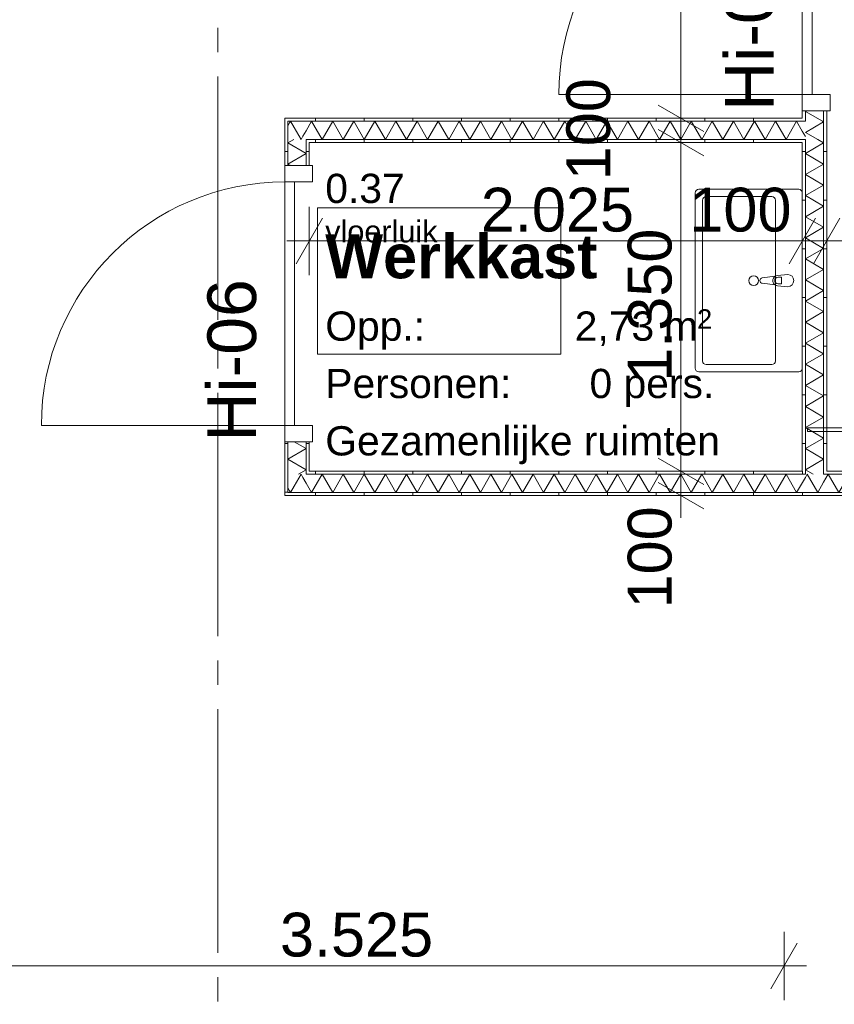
# Model space of a CAD drawing. Header units: millimetres. Extents: x 10 to 584, y 10 to 831.
# Tile 56 of 79: x 316 to 349, y 564 to 605. Entities that reach past the tile are written whole.
import ezdxf
from ezdxf.xclip import XClip

# ---------------------------------------------------------------- set-up
doc = ezdxf.new("R2010")
doc.units = ezdxf.units.MM
doc.header["$MEASUREMENT"] = 0
doc.header["$XCLIPFRAME"] = 0
doc.linetypes.add('B0204', pattern=[13, 10, -1, 1, -1])
for name, color, linetype in [('22 NC Binnenwanden', 7, 'Continuous'), ('22 NC Binnenwanden Deuren', 7, 'Continuous'), ('22 NC Binnenwanden Deurlabels', 7, 'Continuous'), ('22 NC Binnenwanden Doorsnede-arcering', 7, 'Continuous'), ('22 NC Binnenwanden Laagscheidingslijnen', 7, 'Continuous'), ('23 Vloeren', 7, 'Continuous'), ('73 Keuken', 7, 'Continuous'), ('74 Sanitair', 7, 'Continuous'), ('A Stramien', 7, 'Continuous'), ('Info Algemeen', 7, 'Continuous'), ('Maatvoering 1_ 50_100', 7, 'Continuous'), ('Z Ruimtefuncties', 7, 'Continuous')]:
    doc.layers.add(name, color=color, linetype=linetype)
doc.styles.add('GENERATED_STYLE_1', font='txt')
doc.styles.add('GENERATED_STYLE_2', font='txt')
pattern_1 = [(270, (78, 259.1879), (2, 0), [])]
pattern_2 = [(90, (78, 259.1879), (-2, 0), [])]
pattern_3 = [(180, (78, 259.1879), (0, 2), [])]
pattern_4 = [(1e-14, (78, 259.1879), (0, 2), [])]

# ---------------------------------------------------------------- blocks, each defined once
blk = doc.blocks.new('*X359')
at = {"layer": '22 NC Binnenwanden Doorsnede-arcering', "color": 7, "linetype": 'Continuous', "lineweight": 0}
for p, q in [((327.415, 585.926), (327.129, 585.43)), ((327.415, 585.926), (327.492, 585.793)), ((326.875, 585.362), (326.943, 585.244))]:
    blk.add_line(p, q, dxfattribs=at)
blk = doc.blocks.new('*X364')
at = {"layer": '22 NC Binnenwanden Doorsnede-arcering', "color": 7, "linetype": 'Continuous', "lineweight": 0}
for p, q in [((349.066, 585.926), (348.875, 585.596)), ((349.066, 585.926), (349.499, 585.176)), ((349.932, 585.926), (349.499, 585.176)), ((349.932, 585.926), (350.365, 585.176)), ((350.798, 585.926), (350.365, 585.176)), ((350.798, 585.926), (351.231, 585.176)), ((351.664, 585.926), (351.231, 585.176)), ((351.664, 585.926), (352.097, 585.176)), ((352.53, 585.926), (352.097, 585.176)), ((352.53, 585.926), (352.963, 585.176)), ((353.396, 585.926), (352.963, 585.176)), ((353.396, 585.926), (353.829, 585.176)), ((354.262, 585.926), (353.829, 585.176)), ((354.262, 585.926), (354.695, 585.176)), ((355.128, 585.926), (354.695, 585.176)), ((355.128, 585.926), (355.561, 585.176)), ((355.994, 585.926), (355.561, 585.176)), ((355.994, 585.926), (356.427, 585.176)), ((356.86, 585.926), (356.427, 585.176)), ((356.86, 585.926), (357.293, 585.176)), ((357.726, 585.926), (357.293, 585.176)), ((357.726, 585.926), (358.159, 585.176)), ((358.592, 585.926), (358.159, 585.176)), ((358.592, 585.926), (359.025, 585.176)), ((359.458, 585.926), (359.025, 585.176)), ((359.458, 585.926), (359.891, 585.176)), ((360.324, 585.926), (359.891, 585.176)), ((360.324, 585.926), (360.757, 585.176)), ((361.19, 585.926), (360.757, 585.176)), ((361.19, 585.926), (361.623, 585.176)), ((362.056, 585.926), (361.623, 585.176)), ((362.056, 585.926), (362.489, 585.176)), ((362.922, 585.926), (362.489, 585.176)), ((362.922, 585.926), (363.355, 585.176)), ((363.788, 585.926), (363.355, 585.176)), ((363.788, 585.926), (363.985, 585.586))]:
    blk.add_line(p, q, dxfattribs=at)
blk = doc.blocks.new('*X365')
at = {"layer": '22 NC Binnenwanden Doorsnede-arcering', "color": 7, "linetype": 'Continuous', "lineweight": 0}
for p, q in [((348.2, 585.926), (348.125, 585.797)), ((348.2, 585.926), (348.633, 585.176)), ((348.875, 585.596), (348.633, 585.176))]:
    blk.add_line(p, q, dxfattribs=at)
blk = doc.blocks.new('*X366')
at = {"layer": '22 NC Binnenwanden Doorsnede-arcering', "color": 7, "linetype": 'Continuous', "lineweight": 0}
for p, q in [((328.281, 585.926), (327.848, 585.176)), ((328.281, 585.926), (328.714, 585.176)), ((329.147, 585.926), (328.714, 585.176)), ((329.147, 585.926), (329.58, 585.176)), ((330.013, 585.926), (329.58, 585.176)), ((330.013, 585.926), (330.446, 585.176)), ((330.879, 585.926), (330.446, 585.176)), ((330.879, 585.926), (331.312, 585.176)), ((331.745, 585.926), (331.312, 585.176)), ((331.745, 585.926), (332.178, 585.176)), ((332.611, 585.926), (332.178, 585.176)), ((332.611, 585.926), (333.044, 585.176)), ((333.477, 585.926), (333.044, 585.176)), ((333.477, 585.926), (333.91, 585.176)), ((334.343, 585.926), (333.91, 585.176)), ((334.343, 585.926), (334.777, 585.176)), ((335.21, 585.926), (334.777, 585.176)), ((335.21, 585.926), (335.643, 585.176)), ((336.076, 585.926), (335.643, 585.176)), ((336.076, 585.926), (336.509, 585.176)), ((336.942, 585.926), (336.509, 585.176)), ((336.942, 585.926), (337.375, 585.176)), ((337.808, 585.926), (337.375, 585.176)), ((337.808, 585.926), (338.241, 585.176)), ((338.674, 585.926), (338.241, 585.176)), ((338.674, 585.926), (339.107, 585.176)), ((339.54, 585.926), (339.107, 585.176)), ((339.54, 585.926), (339.973, 585.176)), ((340.406, 585.926), (339.973, 585.176)), ((340.406, 585.926), (340.839, 585.176)), ((341.272, 585.926), (340.839, 585.176)), ((341.272, 585.926), (341.705, 585.176)), ((342.138, 585.926), (341.705, 585.176)), ((342.138, 585.926), (342.571, 585.176)), ((343.004, 585.926), (342.571, 585.176)), ((343.004, 585.926), (343.437, 585.176)), ((343.87, 585.926), (343.437, 585.176)), ((343.87, 585.926), (344.303, 585.176)), ((344.736, 585.926), (344.303, 585.176)), ((344.736, 585.926), (345.169, 585.176)), ((345.602, 585.926), (345.169, 585.176)), ((345.602, 585.926), (346.035, 585.176)), ((346.468, 585.926), (346.035, 585.176)), ((346.468, 585.926), (346.901, 585.176)), ((347.334, 585.926), (346.901, 585.176)), ((347.334, 585.926), (347.767, 585.176)), ((348.125, 585.797), (347.767, 585.176)), ((327.625, 585.563), (327.848, 585.176))]:
    blk.add_line(p, q, dxfattribs=at)
blk = doc.blocks.new('*X367')
at = {"layer": '22 NC Binnenwanden Doorsnede-arcering', "color": 7, "linetype": 'Continuous', "lineweight": 0}
for p, q in [((327.492, 585.793), (327.625, 585.563)), ((327.129, 585.43), (326.982, 585.176)), ((326.943, 585.244), (326.982, 585.176))]:
    blk.add_line(p, q, dxfattribs=at)
blk = doc.blocks.new('*X373')
at = {"layer": '22 NC Binnenwanden Doorsnede-arcering', "color": 7, "linetype": 'Continuous', "lineweight": 0}
for p, q in [((326.875, 600.241), (326.943, 600.358)), ((327.415, 599.676), (327.129, 600.173)), ((327.415, 599.676), (327.492, 599.809))]:
    blk.add_line(p, q, dxfattribs=at)
blk = doc.blocks.new('*X374')
at = {"layer": '22 NC Binnenwanden Doorsnede-arcering', "color": 7, "linetype": 'Continuous', "lineweight": 0}
blk.add_line((348.125, 599.806), (348, 600.023), dxfattribs=at)
blk = doc.blocks.new('*X375')
at = {"layer": '22 NC Binnenwanden Doorsnede-arcering', "color": 7, "linetype": 'Continuous', "lineweight": 0}
for p, q in [((326.943, 600.358), (326.982, 600.426)), ((327.129, 600.173), (326.982, 600.426)), ((327.492, 599.809), (327.625, 600.04))]:
    blk.add_line(p, q, dxfattribs=at)
blk = doc.blocks.new('*X376')
at = {"layer": '22 NC Binnenwanden Doorsnede-arcering', "color": 7, "linetype": 'Continuous', "lineweight": 0}
for p, q in [((327.625, 600.04), (327.848, 600.426)), ((328.281, 599.676), (327.848, 600.426)), ((328.281, 599.676), (328.714, 600.426)), ((329.147, 599.676), (328.714, 600.426)), ((329.147, 599.676), (329.58, 600.426)), ((330.013, 599.676), (329.58, 600.426)), ((330.013, 599.676), (330.446, 600.426)), ((330.879, 599.676), (330.446, 600.426)), ((330.879, 599.676), (331.312, 600.426)), ((331.745, 599.676), (331.312, 600.426)), ((331.745, 599.676), (332.178, 600.426)), ((332.611, 599.676), (332.178, 600.426)), ((332.611, 599.676), (333.044, 600.426)), ((333.477, 599.676), (333.044, 600.426)), ((333.477, 599.676), (333.91, 600.426)), ((334.343, 599.676), (333.91, 600.426)), ((334.343, 599.676), (334.777, 600.426)), ((335.21, 599.676), (334.777, 600.426)), ((335.21, 599.676), (335.643, 600.426)), ((336.076, 599.676), (335.643, 600.426)), ((336.076, 599.676), (336.509, 600.426)), ((336.942, 599.676), (336.509, 600.426)), ((336.942, 599.676), (337.375, 600.426)), ((337.808, 599.676), (337.375, 600.426)), ((337.808, 599.676), (338.241, 600.426)), ((338.674, 599.676), (338.241, 600.426)), ((338.674, 599.676), (339.107, 600.426)), ((339.54, 599.676), (339.107, 600.426)), ((339.54, 599.676), (339.973, 600.426)), ((340.406, 599.676), (339.973, 600.426)), ((340.406, 599.676), (340.839, 600.426)), ((341.272, 599.676), (340.839, 600.426)), ((341.272, 599.676), (341.705, 600.426)), ((342.138, 599.676), (341.705, 600.426)), ((342.138, 599.676), (342.571, 600.426)), ((343.004, 599.676), (342.571, 600.426)), ((343.004, 599.676), (343.437, 600.426)), ((343.87, 599.676), (343.437, 600.426)), ((343.87, 599.676), (344.303, 600.426)), ((344.736, 599.676), (344.303, 600.426)), ((344.736, 599.676), (345.169, 600.426)), ((345.602, 599.676), (345.169, 600.426)), ((345.602, 599.676), (346.035, 600.426)), ((346.468, 599.676), (346.035, 600.426)), ((346.468, 599.676), (346.901, 600.426)), ((347.334, 599.676), (346.901, 600.426)), ((347.334, 599.676), (347.767, 600.426)), ((348, 600.023), (347.767, 600.426))]:
    blk.add_line(p, q, dxfattribs=at)
blk = doc.blocks.new('*X383')
at = {"layer": '22 NC Binnenwanden Doorsnede-arcering', "color": 7, "linetype": 'Continuous', "lineweight": 0}
blk.add_line((348.447, 585.926), (348.231, 586.051), dxfattribs=at)
blk = doc.blocks.new('*X384')
at = {"layer": '22 NC Binnenwanden Doorsnede-arcering', "color": 7, "linetype": 'Continuous', "lineweight": 0}
for p, q in [((348.875, 599.536), (348.125, 599.103)), ((348.875, 599.536), (348.632, 599.676)), ((348.875, 598.67), (348.125, 599.103)), ((348.875, 598.67), (348.125, 598.237)), ((348.875, 597.804), (348.125, 598.237)), ((348.875, 597.804), (348.125, 597.371)), ((348.875, 596.938), (348.125, 597.371)), ((348.875, 596.938), (348.125, 596.505)), ((348.875, 596.072), (348.125, 596.505)), ((348.875, 596.072), (348.125, 595.639)), ((348.875, 595.206), (348.125, 595.639)), ((348.875, 595.206), (348.125, 594.773)), ((348.875, 594.34), (348.125, 594.773)), ((348.875, 594.34), (348.125, 593.907)), ((348.875, 593.474), (348.125, 593.907)), ((348.875, 593.474), (348.125, 593.041)), ((348.875, 592.608), (348.125, 593.041)), ((348.875, 592.608), (348.125, 592.175)), ((348.875, 591.742), (348.125, 592.175)), ((348.875, 591.742), (348.125, 591.309)), ((348.875, 590.876), (348.125, 591.309)), ((348.875, 590.876), (348.125, 590.443)), ((348.875, 590.01), (348.125, 590.443)), ((348.875, 590.01), (348.125, 589.577)), ((348.875, 589.144), (348.125, 589.577)), ((348.875, 589.144), (348.125, 588.711)), ((348.875, 588.278), (348.125, 588.711)), ((348.875, 588.278), (348.125, 587.845)), ((348.875, 587.412), (348.125, 587.845)), ((348.875, 587.412), (348.125, 586.979)), ((348.875, 586.545), (348.125, 586.979)), ((348.875, 586.545), (348.125, 586.112)), ((348.231, 586.051), (348.125, 586.112))]:
    blk.add_line(p, q, dxfattribs=at)
blk = doc.blocks.new('*X385')
at = {"layer": '22 NC Binnenwanden Doorsnede-arcering', "color": 7, "linetype": 'Continuous', "lineweight": 0}
for p, q in [((348.875, 600.402), (348.125, 599.969)), ((348.875, 600.402), (348.833, 600.426)), ((348.632, 599.676), (348.125, 599.969))]:
    blk.add_line(p, q, dxfattribs=at)
blk = doc.blocks.new('*X387')
at = {"layer": '22 NC Binnenwanden Doorsnede-arcering', "color": 7, "linetype": 'Continuous', "lineweight": 0}
for p in [(348.154, 600.851), (348.833, 600.426)]:
    blk.add_line(p, (348.125, 600.835), dxfattribs=at)
blk = doc.blocks.new('*X398')
at = {"layer": '22 NC Binnenwanden Doorsnede-arcering', "color": 7, "linetype": 'Continuous', "lineweight": 0}
for p, q in [((326.875, 586.545), (327.625, 586.979)), ((327.13, 587.264), (327.625, 586.979)), ((326.875, 586.545), (327.625, 586.112)), ((327.303, 585.926), (327.625, 586.112))]:
    blk.add_line(p, q, dxfattribs=at)
blk = doc.blocks.new('*X399')
at = {"layer": '22 NC Binnenwanden Doorsnede-arcering', "color": 7, "linetype": 'Continuous', "lineweight": 0}
for p, q in [((326.875, 599.536), (327.118, 599.676)), ((326.875, 599.536), (327.625, 599.103)), ((326.875, 598.67), (327.625, 599.103)), ((326.875, 598.67), (326.988, 598.604))]:
    blk.add_line(p, q, dxfattribs=at)
blk = doc.blocks.new('Drawing_2_2', base_point=(78, 259.188))
at = {"layer": '22 NC Binnenwanden Doorsnede-arcering', "linetype": 'Continuous', "lineweight": 0, "true_color": 0x000000}
h = blk.add_hatch(dxfattribs=at)
h.set_pattern_fill('930_Lijnen_vert_200_0002', color=18, style=0, pattern_type=2)
h.set_pattern_definition(pattern_3)
h.paths.add_polyline_path([(348, 600.551), (348.125, 600.551), (348.125, 600.851), (348, 600.851)])
h = blk.add_hatch(dxfattribs=at)
h.set_pattern_fill('930_Lijnen_vert_200_0002', color=18, style=0, pattern_type=2)
h.set_pattern_definition(pattern_3)
h.paths.add_polyline_path([(348.875, 600.851), (348.875, 586.051), (349, 586.051), (349, 600.851)])
h = blk.add_hatch(dxfattribs=at)
h.set_pattern_fill('930_Lijnen_vert_200_0002', color=18, style=0, pattern_type=2)
h.set_pattern_definition(pattern_2)
h.paths.add_polyline_path([(326.75, 600.426), (326.875, 600.426), (326.75, 600.551)])
h = blk.add_hatch(dxfattribs=at)
h.set_pattern_fill('930_Lijnen_vert_200_0002', color=18, style=0, pattern_type=2)
h.set_pattern_definition(pattern_2)
h.paths.add_polyline_path([(326.75, 600.551), (326.875, 600.426), (326.875, 600.551)])
h = blk.add_hatch(dxfattribs=at)
h.set_pattern_fill('930_Lijnen_vert_200_0002', color=18, style=0, pattern_type=2)
h.set_pattern_definition(pattern_4)
h.paths.add_polyline_path([(326.75, 598.604), (326.875, 598.604), (326.875, 600.426), (326.75, 600.426)])
h = blk.add_hatch(dxfattribs=at)
h.set_pattern_fill('930_Lijnen_vert_200_0002', color=18, style=0, pattern_type=2)
h.set_pattern_definition(pattern_2)
h.paths.add_polyline_path([(326.875, 600.426), (348, 600.426), (348, 600.551), (326.875, 600.551)])
h = blk.add_hatch(dxfattribs=at)
h.set_pattern_fill('930_Lijnen_vert_200_0002', color=18, style=0, pattern_type=2)
h.set_pattern_definition(pattern_3)
h.paths.add_polyline_path([(348, 600.551), (348, 600.426), (348.125, 600.426), (348.125, 600.551)])
h = blk.add_hatch(dxfattribs=at)
h.set_pattern_fill('930_Lijnen_vert_200_0002', color=18, style=0, pattern_type=2)
h.set_pattern_definition(pattern_2)
h.paths.add_polyline_path([(327.75, 599.551), (327.625, 599.676), (327.625, 599.551)])
h = blk.add_hatch(dxfattribs=at)
h.set_pattern_fill('930_Lijnen_vert_200_0002', color=18, style=0, pattern_type=2)
h.set_pattern_definition(pattern_2)
h.paths.add_polyline_path([(327.625, 599.676), (327.75, 599.551), (327.75, 599.676)])
h = blk.add_hatch(dxfattribs=at)
h.set_pattern_fill('930_Lijnen_vert_200_0002', color=18, style=0, pattern_type=2)
h.set_pattern_definition(pattern_4)
h.paths.add_polyline_path([(327.625, 599.551), (327.625, 598.604), (327.75, 598.604), (327.75, 599.551)])
h = blk.add_hatch(dxfattribs=at)
h.set_pattern_fill('930_Lijnen_vert_200_0002', color=18, style=0, pattern_type=2)
h.set_pattern_definition(pattern_2)
h.paths.add_polyline_path([(327.75, 599.551), (348, 599.551), (348, 599.676), (327.75, 599.676)])
h = blk.add_hatch(dxfattribs=at)
h.set_pattern_fill('930_Lijnen_vert_200_0002', color=18, style=0, pattern_type=2)
h.set_pattern_definition(pattern_3)
h.paths.add_polyline_path([(348, 599.676), (348, 599.551), (348.125, 599.551), (348.125, 599.676)])
h = blk.add_hatch(dxfattribs=at)
h.set_pattern_fill('930_Lijnen_vert_200_0002', color=18, style=0, pattern_type=2)
h.set_pattern_definition(pattern_3)
h.paths.add_polyline_path([(348, 599.551), (348, 586.051), (348.125, 586.051), (348.125, 599.551)])
h = blk.add_hatch(dxfattribs=at)
h.set_pattern_fill('930_Lijnen_vert_200_0002', color=18, style=0, pattern_type=2)
h.set_pattern_definition([(89.99844, (78, 259.1879), (-2, 5.45e-05), [])])
h.paths.add_polyline_path([(348.211, 587.679), (365.96, 587.678), (365.96, 587.828), (348.211, 587.829)])
h = blk.add_hatch(dxfattribs=at)
h.set_pattern_fill('930_Lijnen_vert_200_0002', color=18, style=0, pattern_type=2)
h.set_pattern_definition(pattern_4)
h.paths.add_polyline_path([(326.75, 585.176), (326.875, 585.176), (326.875, 587.264), (326.75, 587.264)])
h = blk.add_hatch(dxfattribs=at)
h.set_pattern_fill('930_Lijnen_vert_200_0002', color=18, style=0, pattern_type=2)
h.set_pattern_definition(pattern_4)
h.paths.add_polyline_path([(327.625, 586.051), (327.75, 586.051), (327.75, 587.264), (327.625, 587.264)])
h = blk.add_hatch(dxfattribs=at)
h.set_pattern_fill('930_Lijnen_vert_200_0002', color=18, style=0, pattern_type=2)
h.set_pattern_definition(pattern_1)
h.paths.add_polyline_path([(327.625, 586.051), (327.625, 585.926), (327.75, 586.051)])
h = blk.add_hatch(dxfattribs=at)
h.set_pattern_fill('930_Lijnen_vert_200_0002', color=18, style=0, pattern_type=2)
h.set_pattern_definition(pattern_1)
h.paths.add_polyline_path([(327.75, 586.051), (327.625, 585.926), (327.75, 585.926)])
h = blk.add_hatch(dxfattribs=at)
h.set_pattern_fill('930_Lijnen_vert_200_0002', color=18, style=0, pattern_type=2)
h.set_pattern_definition(pattern_1)
h.paths.add_polyline_path([(327.75, 585.926), (348, 585.926), (348, 586.051), (327.75, 586.051)])
h = blk.add_hatch(dxfattribs=at)
h.set_pattern_fill('930_Lijnen_vert_200_0002', color=18, style=0, pattern_type=2)
h.set_pattern_definition(pattern_1)
h.paths.add_polyline_path([(348, 585.926), (348.125, 585.926), (348.125, 586.051), (348, 586.051)])
h = blk.add_hatch(dxfattribs=at)
h.set_pattern_fill('930_Lijnen_vert_200_0002', color=18, style=0, pattern_type=2)
h.set_pattern_definition(pattern_1)
h.paths.add_polyline_path([(348.875, 585.926), (349, 585.926), (349, 586.051), (348.875, 586.051)])
h = blk.add_hatch(dxfattribs=at)
h.set_pattern_fill('930_Lijnen_vert_200_0002', color=18, style=0, pattern_type=2)
h.set_pattern_definition(pattern_1)
h.paths.add_polyline_path([(349, 585.926), (365.5, 585.926), (365.5, 586.051), (349, 586.051)])
h = blk.add_hatch(dxfattribs=at)
h.set_pattern_fill('930_Lijnen_vert_200_0002', color=18, style=0, pattern_type=2)
h.set_pattern_definition(pattern_1)
h.paths.add_polyline_path([(326.75, 585.176), (326.75, 585.051), (326.875, 585.176)])
h = blk.add_hatch(dxfattribs=at)
h.set_pattern_fill('930_Lijnen_vert_200_0002', color=18, style=0, pattern_type=2)
h.set_pattern_definition(pattern_1)
h.paths.add_polyline_path([(326.875, 585.176), (326.75, 585.051), (326.875, 585.051)])
h = blk.add_hatch(dxfattribs=at)
h.set_pattern_fill('930_Lijnen_vert_200_0002', color=18, style=0, pattern_type=2)
h.set_pattern_definition(pattern_1)
h.paths.add_polyline_path([(326.875, 585.051), (363.86, 585.051), (363.86, 585.176), (326.875, 585.176)])
at = {"layer": '22 NC Binnenwanden', "color": 1, "linetype": 'Continuous', "lineweight": 0}
for p, q in [((348, 600.851), (348.125, 600.851)), ((348.125, 600.851), (348.875, 600.851)), ((348.875, 600.851), (349, 600.851)), ((326.75, 598.604), (326.875, 598.604)), ((326.875, 598.604), (327.625, 598.604)), ((327.625, 598.604), (327.75, 598.604)), ((326.75, 587.264), (326.875, 587.264)), ((326.875, 587.264), (327.625, 587.264)), ((327.625, 587.264), (327.75, 587.264))]:
    blk.add_line(p, q, dxfattribs=at)
at = {"layer": '22 NC Binnenwanden', "color": 1, "linetype": 'Continuous', "lineweight": 0, "flags": 128}
for points in [[(348, 600.851), (348, 600.551)], [(349, 586.051), (349, 600.851)], [(326.75, 600.551), (326.75, 600.426)], [(348, 600.551), (326.75, 600.551)], [(326.75, 600.426), (326.75, 598.604)], [(327.75, 599.551), (348, 599.551)], [(327.75, 598.604), (327.75, 599.551)], [(348, 599.551), (348, 586.051)], [(348.211, 587.679), (348.211, 587.829)], [(326.75, 587.264), (326.75, 585.176)], [(327.75, 586.051), (327.75, 587.264)], [(348, 586.051), (327.75, 586.051)], [(365.5, 586.051), (349, 586.051)], [(326.75, 585.051), (326.75, 585.176)], [(326.75, 585.051), (363.86, 585.051)]]:
    blk.add_lwpolyline(points, dxfattribs=at)
at = {"layer": '22 NC Binnenwanden', "color": 9, "linetype": 'Continuous', "lineweight": 0, "flags": 128}
for points in [[(365.96, 587.828), (348.211, 587.829)], [(348.211, 587.679), (365.96, 587.678)]]:
    blk.add_lwpolyline(points, dxfattribs=at)
at = {"layer": '22 NC Binnenwanden Deuren', "color": 1, "linetype": 'Continuous', "lineweight": 0}
for p, q in [((348, 611.521), (348, 601.521)), ((348.4, 601.521), (348.4, 611.521)), ((348, 601.521), (338, 601.521)), ((348, 600.851), (348, 601.521)), ((348, 601.521), (349.14, 601.521)), ((348, 601.521), (348.4, 601.521)), ((349.14, 601.521), (349.14, 600.851)), ((349.14, 600.851), (348, 600.851)), ((348, 600.851), (348.125, 600.851)), ((348, 600.851), (348.125, 600.851)), ((348.125, 600.851), (348.875, 600.851)), ((348.125, 600.851), (348.875, 600.851)), ((348.875, 600.851), (349, 600.851)), ((348.875, 600.851), (349, 600.851)), ((326.75, 597.934), (326.75, 598.604)), ((326.75, 598.604), (327.89, 598.604)), ((326.75, 598.604), (326.875, 598.604)), ((326.75, 598.604), (326.875, 598.604)), ((326.875, 598.604), (327.625, 598.604)), ((326.875, 598.604), (327.625, 598.604)), ((327.625, 598.604), (327.75, 598.604)), ((327.625, 598.604), (327.75, 598.604)), ((327.89, 598.604), (327.89, 597.934)), ((327.89, 597.934), (326.75, 597.934)), ((326.75, 597.934), (326.75, 587.934)), ((327.15, 597.934), (326.75, 597.934)), ((327.15, 587.934), (327.15, 597.934)), ((326.75, 587.934), (316.75, 587.934)), ((326.75, 587.264), (326.75, 587.934)), ((326.75, 587.934), (327.89, 587.934)), ((326.75, 587.934), (327.15, 587.934)), ((327.89, 587.934), (327.89, 587.264)), ((327.89, 587.264), (326.75, 587.264)), ((326.75, 587.264), (326.875, 587.264)), ((326.75, 587.264), (326.875, 587.264)), ((326.875, 587.264), (327.625, 587.264)), ((326.875, 587.264), (327.625, 587.264)), ((327.625, 587.264), (327.75, 587.264)), ((327.625, 587.264), (327.75, 587.264))]:
    blk.add_line(p, q, dxfattribs=at)
for centre in [(348, 601.521), (326.75, 587.934)]:
    blk.add_arc(centre, 10, 90, 180, dxfattribs=at)
at = {"layer": '22 NC Binnenwanden Laagscheidingslijnen', "color": 9, "linetype": 'Continuous', "lineweight": 0}
for p, q in [((348.125, 600.551), (348.125, 600.851)), ((348.875, 600.426), (348.875, 600.851)), ((326.875, 600.426), (326.875, 599.676)), ((326.875, 600.426), (348, 600.426)), ((326.875, 600.426), (326.875, 599.676)), ((348.125, 600.426), (348, 600.426)), ((348.125, 600.426), (348, 600.426)), ((348.125, 600.426), (348.125, 600.551)), ((348.875, 599.676), (348.875, 600.426)), ((326.875, 599.676), (326.875, 598.604)), ((327.625, 599.676), (327.625, 599.551)), ((327.625, 599.676), (348, 599.676)), ((327.625, 599.676), (327.625, 599.551)), ((327.625, 599.551), (327.625, 598.604)), ((348, 599.676), (348.125, 599.676)), ((348, 599.676), (348.125, 599.676)), ((348.125, 599.551), (348.125, 599.676)), ((348.125, 586.051), (348.125, 599.551)), ((348.875, 586.051), (348.875, 599.676)), ((326.875, 587.264), (326.875, 585.926)), ((327.625, 587.264), (327.625, 586.051)), ((326.875, 585.926), (326.875, 585.176)), ((326.875, 585.926), (326.875, 585.176)), ((327.625, 586.051), (327.625, 585.926)), ((327.625, 586.051), (327.625, 585.926)), ((348.125, 585.926), (327.625, 585.926)), ((348.125, 586.051), (348.125, 585.926)), ((348.125, 586.051), (348.125, 585.926)), ((348.875, 585.926), (348.875, 586.051)), ((348.875, 585.926), (348.875, 586.051)), ((363.985, 585.926), (348.875, 585.926)), ((363.86, 585.176), (326.875, 585.176))]:
    blk.add_line(p, q, dxfattribs=at)
at = {"layer": '23 Vloeren', "color": 1, "linetype": 'Continuous', "lineweight": 0, "flags": 128}
blk.add_lwpolyline([(328.086, 596.866), (338.086, 596.866), (338.086, 590.866), (328.086, 590.866)], close=True, dxfattribs=at)
at = {"layer": '74 Sanitair', "color": 1, "linetype": 'Continuous', "lineweight": 0}
for p, q in [((343.9, 590.581), (343.9, 597.181)), ((344.05, 597.331), (346.75, 597.331)), ((346.9, 597.181), (346.9, 590.581)), ((347.002, 594.017), (347.151, 594.017)), ((347.151, 594.017), (347.151, 593.745)), ((347.151, 593.745), (347.002, 593.745)), ((346.75, 590.431), (344.05, 590.431))]:
    blk.add_line(p, q, dxfattribs=at)
at = {"layer": '74 Sanitair', "color": 1, "linetype": 'Continuous', "lineweight": 0, "flags": 128}
for points in [[(348, 597.481), (348, 590.281, -0.414214), (347.85, 590.131), (343.75, 590.131, -0.414214), (343.6, 590.281), (343.6, 597.481, -0.414214), (343.75, 597.631), (347.85, 597.631, -0.414214)], [(347.4, 594.131), (346.98, 594.091, 0.12102), (346.885, 594.059), (346.356, 593.992, 0.882566), (346.356, 593.77), (346.885, 593.704, 0.12102), (346.98, 593.671), (347.4, 593.631, 1)]]:
    blk.add_lwpolyline(points, format="xyb", close=True, dxfattribs=at)
at = {"layer": '74 Sanitair', "color": 1, "linetype": 'Continuous', "lineweight": 0}
blk.add_circle((346, 593.881), 0.2, dxfattribs=at)
for centre, radius, start, end in [((344.05, 597.181), 0.15, 90, 180), ((346.75, 597.181), 0.15, 0, 90), ((346.999, 593.881), 0.211, 122.771, 237.229), ((347.002, 593.881), 0.136, 90, 270), ((344.05, 590.581), 0.15, 180, 270), ((346.75, 590.581), 0.15, 270, 0)]:
    blk.add_arc(centre, radius, start, end, dxfattribs=at)
at = {"layer": 'A Stramien', "color": 9, "linetype": 'B0204', "lineweight": 0}
blk.add_line((324, 784.271), (324, 233.204), dxfattribs=at)
at = {"layer": 'Maatvoering 1_ 50_100', "color": 1, "linetype": 'Continuous', "lineweight": 0}
for p, q in [((343.015, 600.551), (343.015, 614.551)), ((342.078, 601.093), (343.953, 600.01)), ((344.421, 600.551), (341.609, 600.551)), ((343.015, 599.551), (343.015, 600.551)), ((342.078, 600.093), (343.953, 599.01)), ((344.421, 599.551), (341.609, 599.551)), ((343.015, 586.051), (343.015, 599.551)), ((327.75, 594.104), (327.75, 596.917)), ((348, 594.104), (348, 596.917)), ((349, 594.104), (349, 596.917)), ((328.291, 596.448), (327.209, 594.573)), ((348.541, 596.448), (347.459, 594.573)), ((349.541, 596.448), (348.459, 594.573)), ((326.833, 595.511), (327.75, 595.511)), ((327.75, 595.511), (348, 595.511)), ((348, 595.511), (349, 595.511)), ((349, 595.511), (365.5, 595.511)), ((342.078, 586.593), (343.953, 585.51)), ((344.421, 586.051), (341.609, 586.051)), ((343.015, 585.051), (343.015, 586.051)), ((342.078, 585.593), (343.953, 584.51)), ((344.421, 585.051), (341.609, 585.051)), ((343.015, 584.135), (343.015, 585.051)), ((347.25, 564.323), (347.25, 567.135)), ((346.709, 564.791), (347.791, 566.666)), ((312, 565.729), (347.25, 565.729)), ((347.25, 565.729), (348.167, 565.729))]:
    blk.add_line(p, q, dxfattribs=at)
at = {"layer": '73 Keuken', "color": 4, "linetype": 'Continuous', "lineweight": 0}
for name in ['*X387', '*X373', '*X375', '*X376', '*X385', '*X374', '*X399', '*X384', '*X398', '*X359', '*X367', '*X366', '*X365', '*X383', '*X364']:
    blk.add_blockref(name, (0, 0), dxfattribs=at)
at = {"layer": '22 NC Binnenwanden Deurlabels', "color": 2, "linetype": 'Continuous', "lineweight": 0, "char_height": 2, "attachment_point": 7, "rotation": 90, "style": 'GENERATED_STYLE_1'}
for insert in [(346.847, 600.851), (325.597, 587.264)]:
    blk.add_mtext('\\A1;{\\pql;\\fArial|b0|i0|c0|p38;Hi-06}', dxfattribs=dict(at, insert=insert))
at = {"layer": 'Info Algemeen', "color": 2, "linetype": 'Continuous', "lineweight": 0, "insert": (328.408, 595.438), "char_height": 0.9, "attachment_point": 7, "style": 'GENERATED_STYLE_1'}
blk.add_mtext('\\A1;{\\pql;\\fArial|b0|i0|c0|p38;vloerluik}', dxfattribs=at)
at = {"layer": 'Maatvoering 1_ 50_100', "color": 2, "linetype": 'Continuous', "lineweight": 0, "char_height": 1.8, "attachment_point": 7, "rotation": 90, "style": 'GENERATED_STYLE_1'}
for s, insert, width in [('\\A1;{\\pql;\\fArial|b0|i0|c0|p38;100}', (340.135, 598.003), 4.09784), ('\\A1;{\\pql;\\fArial|b0|i0|c0|p38;1.350}', (342.655, 589.724), 6.15497), ('\\A1;{\\pql;\\fArial|b0|i0|c0|p38;100}', (342.655, 580.412), 4.09784)]:
    blk.add_mtext(s, dxfattribs=dict(at, insert=insert, width=width))
at = {"layer": 'Maatvoering 1_ 50_100', "color": 2, "linetype": 'Continuous', "lineweight": 0, "char_height": 1.8, "attachment_point": 7, "style": 'GENERATED_STYLE_1'}
for s, insert, width in [('\\A1;{\\pql;\\fArial|b0|i0|c0|p38;2.025}', (334.797, 595.871), 6.15497), ('\\A1;{\\pql;\\fArial|b0|i0|c0|p38;100}', (343.36, 595.871), 4.09784), ('\\A1;{\\pql;\\fArial|b0|i0|c0|p38;3.525}', (326.547, 566.089), 6.15497)]:
    blk.add_mtext(s, dxfattribs=dict(at, insert=insert, width=width))
at = {"layer": 'Z Ruimtefuncties', "color": 2, "linetype": 'Continuous', "lineweight": 0, "attachment_point": 1}
for s, insert, char_height, style in [('\\A1;{\\pql;\\pt0;\\fArial|b0|i0|c0|p38;0.37}', (328.409, 598.27), 1.2, 'GENERATED_STYLE_1'), ('\\A1;{\\pql;\\pt0;\\fArial|b1|i0|c0|p38;Werkkast}', (328.409, 595.776), 1.8, 'GENERATED_STYLE_2'), ('\\A1;{\\pql;\\pt0;\\fArial|b0|i0|c0|p38;Opp.: }', (328.409, 592.613), 1.2, 'GENERATED_STYLE_1'), ('\\A1;{\\pql;\\fArial|b0|i0|c0|p38;2,73}', (338.653, 592.613), 1.2, 'GENERATED_STYLE_1'), ('\\A1;{\\pql;\\fArial|b0|i0|c0|p38;2}', (343.678, 592.704), 0.8, 'GENERATED_STYLE_1'), ('\\A1;{\\pql;\\fArial|b0|i0|c0|p38; m}', (341.845, 592.613), 1.2, 'GENERATED_STYLE_1'), ('\\A1;{\\pql;\\pt0;\\fArial|b0|i0|c0|p38;Personen: }', (328.409, 590.256), 1.2, 'GENERATED_STYLE_1'), ('\\A1;{\\pql;\\pt0;\\fArial|b0|i0|c0|p38;0 pers.}', (339.26, 590.256), 1.2, 'GENERATED_STYLE_1'), ('\\A1;{\\pql;\\pt0;\\fArial|b0|i0|c0|p38;Gezamenlijke ruimten}', (328.409, 587.899), 1.2, 'GENERATED_STYLE_1')]:
    blk.add_mtext(s, dxfattribs=dict(at, insert=insert, char_height=char_height, style=style))

msp = doc.modelspace()

# ---------------------------------------------------------------- block references
at = {"color": 4, "linetype": 'Continuous', "lineweight": 0}
ref = msp.add_blockref('Drawing_2_2', (78, 259.188), dxfattribs=at)
XClip(ref).set_block_clipping_path([(30, 141.736842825), (586.5626696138, 806.4087291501)])

doc.saveas('drawing.dxf')
